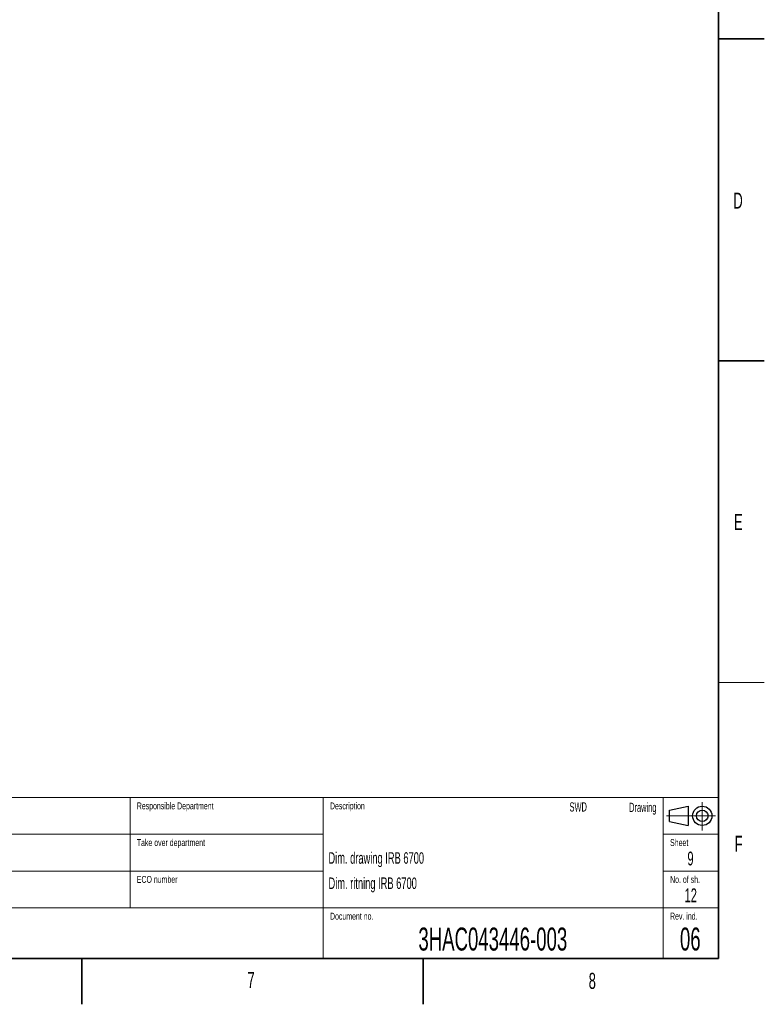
# Model space of a CAD drawing. Header units: millimetres. Extents: x 0 to 11920, y 0 to 8400.
# Tile 39 of 55: x 8680 to 11920, y 0 to 4284. Entities that reach past the tile are written whole.
import ezdxf

# ---------------------------------------------------------------- set-up
doc = ezdxf.new("R2010")
doc.units = ezdxf.units.MM
doc.header["$LTSCALE"] = 20
doc.linetypes.add('CENTERX2', pattern=[20.32, 12.7, -2.54, 2.54, -2.54])
doc.styles.add('SLDTEXTSTYLE0', font='TXT', dxfattribs={"width": 0.605})

msp = doc.modelspace()

# ---------------------------------------------------------------- linework, layer by layer
at = {"color": 7, "linetype": 'Continuous', "lineweight": 35}
for p, q in [((11720, 8200), (11720, 200)), ((11720, 4200), (11920, 4200)), ((11720, 2800), (11920, 2800)), ((400, 200), (11720, 200)), ((8950, 0), (8950, 200)), ((10435, 200), (10435, 0))]:
    msp.add_line(p, q, dxfattribs=at)
at = {"color": 7, "linetype": 'Continuous', "lineweight": 18}
for p, q in [((11720, 1400), (11920, 1400)), ((8060, 900), (11720, 900)), ((9160, 900), (9160, 420)), ((10000, 900), (10000, 200)), ((11480, 900), (11480, 200)), ((8060, 740), (10000, 740)), ((11480, 740), (11720, 740)), ((8060, 580), (10000, 580)), ((11480, 580), (11720, 580)), ((8060, 420), (11720, 420))]:
    msp.add_line(p, q, dxfattribs=at)
at = {"color": 7, "linetype": 'Continuous', "lineweight": 25}
for p, q in [((11508, 845), (11588, 862)), ((11588, 862), (11588, 778)), ((11508, 795), (11508, 845)), ((11508, 795), (11588, 778))]:
    msp.add_line(p, q, dxfattribs=at)
at = {"color": 7, "linetype": 'CENTERX2', "lineweight": 18}
for p, q in [((11650, 880.03), (11650, 756.88)), ((11494.59, 820), (11707.92, 820))]:
    msp.add_line(p, q, dxfattribs=at)
at = {"color": 7, "linetype": 'Continuous', "lineweight": 25}
for radius in [42, 25]:
    msp.add_circle((11650, 820), radius, dxfattribs=at)

# ---------------------------------------------------------------- texts
at = {"color": 7, "linetype": 'Continuous', "lineweight": 0, "style": 'SLDTEXTSTYLE0'}
for s, insert, char_height, attachment_point in [('D', (11785.29, 3531.88), 70, 1), ('E', (11788.08, 2133.33), 70, 1), ('Responsible Department', (9189.63, 878.25), 30, 1), ('Description', (10030.01, 878.22), 30, 1), ('SWD', (11148.08, 878.83), 40, 3), ('Drawing', (11450.5, 876.82), 40, 3), ('F', (11790.63, 733.43), 70, 1), ('Take over department', (9189.6, 718.56), 30, 1), ('Sheet', (11509.98, 718.61), 30, 1), ('Dim. drawing IRB 6700', (10023.46, 661.64), 50, 1), ('9', (11598.84, 664.38), 60, 2), ('ECO number', (9189.6, 558.5), 30, 1), ('No. of sh.', (11510.17, 558.31), 30, 1), ('Dim. ritning IRB 6700', (10023.72, 551.79), 50, 1), ('12', (11599.93, 504.36), 60, 2), ('Document no.', (10030.26, 398.35), 30, 1), ('Rev. ind.', (11509.85, 398.6), 30, 1), ('3HAC043446-003', (10738.65, 333.92), 100, 2), ('06', (11597.92, 334.01), 100, 2), ('7', (9671.04, 141.1), 70, 1), ('8', (11155.79, 136.99), 70, 1)]:
    msp.add_mtext(s, dxfattribs=dict(at, insert=insert, char_height=char_height, attachment_point=attachment_point))

doc.saveas('drawing.dxf')
